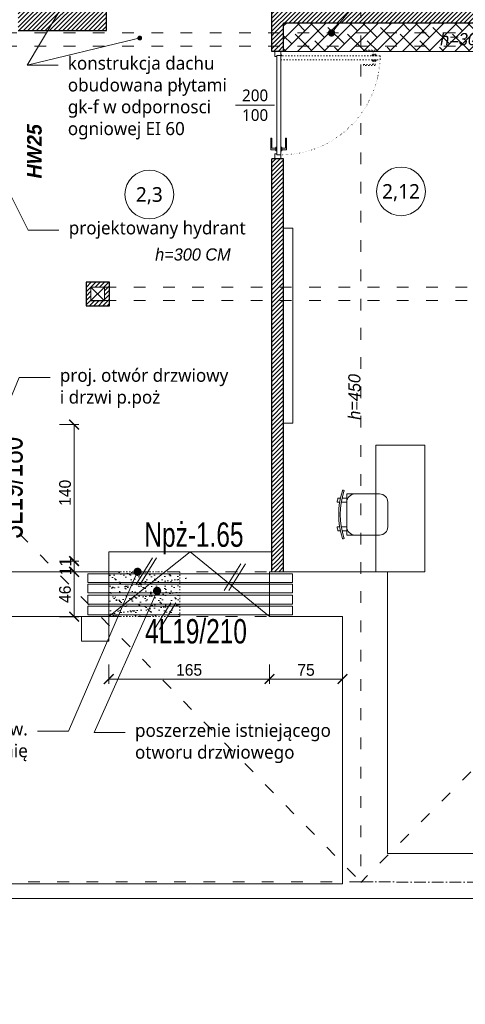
# Model space of a CAD drawing. Header units: millimetres. Extents: x -221 to 149158, y -114258 to 0.
# Tile 20 of 219: x 127716 to 128173, y -96985 to -95976. Entities that reach past the tile are written whole.
import ezdxf
from ezdxf import colors
from ezdxf.entities.mleader import LeaderData, LeaderLine
from ezdxf.enums import TextEntityAlignment as Align
from ezdxf.math import Vec2, Vec3

# ---------------------------------------------------------------- set-up
doc = ezdxf.new("R2010")
doc.units = ezdxf.units.MM
for name, pattern in [('ACAD_ISO03W100', [30, 12, -18]), ('ACAD_ISO07W100', [3, 0, -3]), ('ACAD_ISO10W100', [18, 12, -3, 0, -3])]:
    doc.linetypes.add(name, pattern=pattern)
doc.layers.get('0').update_dxf_attribs({"lineweight": 0})
for name, color, linetype, lineweight in [('0.3', 3, 'Continuous', 30), ('OPIS', 4, 'Continuous', 9), ('opis..KF', 250, 'Continuous', 15), ('schody', 250, 'Continuous', 5), ('stolarka_arch', 250, 'Continuous', 5), ('TEXT', 63, 'Continuous', 0), ('wymiar_arch', 250, 'Continuous', 15), ('zmiany..KF', 240, 'Continuous', 9), ('ściana pro..KF', 222, 'Continuous', 30), ('ściany ist..KF', 61, 'Continuous', 5)]:
    doc.layers.add(name, color=color, linetype=linetype, lineweight=lineweight)
for name, color, linetype, lineweight, true_color in [('A-opis.ART', 7, 'Continuous', 0, 0x000000), ('A-przekrycieram.ART', 7, 'Continuous', 0, 0xffffff), ('siatka konstr..KF', 7, 'ACAD_ISO10W100', 5, 0x999999), ('wypełnienie 2', 7, 'Continuous', 0, 0x363636)]:
    doc.layers.add(name, color=color, linetype=linetype, lineweight=lineweight, true_color=true_color)
doc.styles.add('ARCH', font='segoeuil.ttf')
doc.styles.add('kamil', font='GOTHIC.TTF')
doc.styles.add('tekst', font='MTCORSVA.TTF', dxfattribs={"width": 0.75})
doc.dimstyles.new('100..KF', dxfattribs={"dimtxt": 12, "dimasz": 10, "dimexe": 5, "dimexo": 5, "dimgap": 3, "dimtad": 1, "dimdec": 1, "dimrnd": 0.5, "dimtxsty": 'kamil', "dimblk": 'ARCHTICK', "dimcen": 0, "dimclrd": 256, "dimclre": 256, "dimclrt": 256, "dimadec": 0, "dimazin": 0, "dimtfac": 1, "dimtdec": 1, "dimtofl": 0, "dimtmove": 0, "dimatfit": 3, "dimfxl": 10, "dimfxlon": 1, "dimlwd": 0, "dimlwe": 0, "dimarcsym": 0})
pattern_1 = [(45, (-308.0725, -60182.9095), (-2.24506403, 2.24506403), [])]

# ---------------------------------------------------------------- blocks, each defined once
blk = doc.blocks.new('*U1677')
at = {"layer": 'A-przekrycieram.ART'}
h = blk.add_hatch(color=256, dxfattribs=at)
h.dxf.hatch_style = 1
h.paths.add_polyline_path([(0, 4200), (5940, 4200), (5940, 0), (0, 0)])
h.paths.add_polyline_path([(200, 4100), (5840, 4100), (5840, 100), (200, 100)], flags=16)
blk = doc.blocks.new('krzesło')
for p, q in [((5.7, 41.6), (5.7, 41.6)), ((2.6, 33.5), (0, 33.5)), ((9.1, 33.5), (4.3, 33.5)), ((9.1, 37.7), (42.8, 37.7)), ((9.1, -4.4), (9.1, 37.7)), ((1.8, 29.3), (-0.8, 29.3)), ((9.1, 29.3), (3.5, 29.3)), ((51.2, 29.3), (51.2, 4)), ((1.8, 4), (-0.8, 4)), ((9.1, 4), (3.5, 4)), ((2.6, -0.2), (0, -0.2)), ((9.1, -0.2), (4.3, -0.2)), ((5.7, -8.3), (5.7, -8.3)), ((42.8, -4.4), (9.1, -4.4))]:
    blk.add_line(p, q)
for centre, radius, start, end in [((79.1, 16.7), 78.3, 161.8381, 198.1619), ((79.1, 16.7), 76.7, 161.8381, 198.1619), ((5.5, 40.8), 0.841, 71.2164, 161.8381), ((5.5, 40.8), 0.841, 341.8381, 71.2164), ((79.1, 16.7), 80.9, 167.9968, 171.0267), ((17.5, 29.3), 8.41, 90, 180), ((42.8, 29.3), 8.41, 0, 90), ((79.1, 16.7), 80.9, 188.9733, 192.0032), ((17.5, 4), 8.41, 180, 270), ((42.8, 4), 8.41, 270, 0), ((5.5, -7.5), 0.841, 198.1619, 288.7836), ((5.5, -7.5), 0.841, 288.7836, 18.1619)]:
    blk.add_arc(centre, radius, start, end)
blk = doc.blocks.new('*U650')
at = {"layer": 'stolarka_arch', "linetype": 'ACAD_ISO03W100', "lineweight": 0, "ltscale": 0.1}
for points in [[(4.5, 102), (4.5, 0), (8.5, 0), (8.5, 102)], [(3.5, 97), (-1.5, 97), (-1.5, 85), (-0.5, 85), (-0.5, 95), (3.5, 95)], [(3.5, 98), (3.5, 94), (4.5, 94), (4.5, 98)], [(9.5, 98), (9.5, 94), (8.5, 94), (8.5, 98)], [(9.5, 97), (14.5, 97), (14.5, 85), (13.5, 85), (13.5, 95), (9.5, 95)]]:
    blk.add_lwpolyline(points, close=True, dxfattribs=at)
at = {"layer": 'stolarka_arch'}
for points in [[(5, -4), (5, -6), (0, -6), (0, 0), (4, 0), (4, -4), (5, -4)], [(106, 0), (4, 0), (4, -4), (106, -4)], [(101, 1), (101, 6), (89, 6), (89, 5), (99, 5), (99, 1)], [(102, 1), (98, 1), (98, 0), (102, 0)], [(105, -4), (105, -6), (110, -6), (110, 0), (106, 0), (106, -4), (105, -4)], [(101, -5), (101, -10), (89, -10), (89, -9), (99, -9), (99, -5)], [(102, -5), (98, -5), (98, -4), (102, -4)]]:
    blk.add_lwpolyline(points, close=True, dxfattribs=at)
blk.add_circle((4, 0.5), 0.5, dxfattribs=at)
at = {"layer": 'stolarka_arch', "linetype": 'ACAD_ISO07W100', "lineweight": 0, "ltscale": 0.5}
blk.add_arc((4, 0), 102, 0, 89.6506, dxfattribs=at)
blk = doc.blocks.new('opis drzwi')
at = {"layer": 'opis..KF'}
blk.add_line((-20, 0), (20, 0), dxfattribs=at)
at = {"layer": 'opis..KF', "style": 'ARCH', "flags": 12}
for tag, p in [('90', (0, 10)), ('200', (0, -10))]:
    blk.add_attdef(tag, text='', height=12, dxfattribs=at).set_placement(p, align=Align.MIDDLE_CENTER)
blk = doc.blocks.new('nr pom')
at = {"layer": 'opis..KF', "lineweight": 20}
blk.add_circle((0, 0), 25, dxfattribs=at)
at = {"layer": 'opis..KF', "style": 'ARCH'}
blk.add_attdef('00', text='', height=15, dxfattribs=at).set_placement((0, 0), align=Align.MIDDLE_CENTER)
blk = doc.blocks.new('_Dot')
at = {"color": 0, "linetype": 'ByBlock', "lineweight": -2}
blk.add_line((-0.5, 0), (-1, 0), dxfattribs=at)
at = {"color": 0, "linetype": 'ByBlock', "const_width": 0.5}
blk.add_lwpolyline([(-0.25, 0, 1), (0.25, 0, 1)], format="xyb", close=True, dxfattribs=at)
blk = doc.blocks.new('_ArchTick')
at = {"color": 0, "linetype": 'ByBlock', "const_width": 0.15}
blk.add_lwpolyline([(-0.5, -0.5), (0.5, 0.5)], dxfattribs=at)
blk = doc.blocks.new('*D1703')
at = {"layer": 'Defpoints', "color": 0, "linetype": 'ByBlock', "transparency": 16777216}
for p in [(127677.9, -96390.9), (127677.9, -96530.9), (127771.4, -96530.9)]:
    blk.add_point(p, dxfattribs=at)
at = {"layer": 'OPIS', "linetype": 'Continuous', "lineweight": 0, "transparency": 16777216}
for p, q in [((127756.4, -96390.9), (127776.4, -96390.9)), ((127771.4, -96390.9), (127771.4, -96530.9)), ((127756.4, -96530.9), (127776.4, -96530.9))]:
    blk.add_line(p, q, dxfattribs=at)
at = {"layer": 'OPIS', "linetype": 'ByBlock', "lineweight": 0, "transparency": 16777216, "xscale": 10, "yscale": 10, "zscale": 10}
for p, rotation in [((127771.4, -96390.9), 90), ((127771.4, -96530.9), 270)]:
    blk.add_blockref('_ArchTick', p, dxfattribs=dict(at, rotation=rotation))
at = {"layer": 'OPIS', "linetype": 'ByBlock', "transparency": 16777216, "insert": (127762.1, -96460.9), "char_height": 12, "attachment_point": 5, "rotation": 90, "style": 'kamil'}
blk.add_mtext('140', dxfattribs=at)
blk = doc.blocks.new('*D1705')
at = {"layer": 'Defpoints', "color": 0, "linetype": 'ByBlock', "transparency": 16777216}
for p in [(127677.9, -96530.9), (127771.4, -96530.9), (127677.9, -96541.9)]:
    blk.add_point(p, dxfattribs=at)
at = {"layer": 'OPIS', "linetype": 'Continuous', "lineweight": 0, "transparency": 16777216}
for p, q in [((127756.4, -96530.9), (127776.4, -96530.9)), ((127771.4, -96541.9), (127771.4, -96530.9)), ((127756.4, -96541.9), (127776.4, -96541.9))]:
    blk.add_line(p, q, dxfattribs=at)
at = {"layer": 'OPIS', "linetype": 'ByBlock', "lineweight": 0, "transparency": 16777216, "xscale": 10, "yscale": 10, "zscale": 10}
for p, rotation in [((127771.4, -96530.9), 90), ((127771.4, -96541.9), 270)]:
    blk.add_blockref('_ArchTick', p, dxfattribs=dict(at, rotation=rotation))
at = {"layer": 'OPIS', "linetype": 'ByBlock', "transparency": 16777216, "insert": (127762.4, -96536.4), "char_height": 12, "attachment_point": 5, "rotation": 90, "style": 'kamil'}
blk.add_mtext('11', dxfattribs=at)
blk = doc.blocks.new('*D1706')
at = {"layer": 'Defpoints', "color": 0, "linetype": 'ByBlock', "transparency": 16777216}
for p in [(127806.9, -96587.9), (127971.9, -96587.9), (127971.9, -96651.8)]:
    blk.add_point(p, dxfattribs=at)
at = {"layer": 'OPIS', "linetype": 'Continuous', "lineweight": 0, "transparency": 16777216}
for p, q in [((127806.9, -96636.8), (127806.9, -96656.8)), ((127971.9, -96636.8), (127971.9, -96656.8)), ((127806.9, -96651.8), (127971.9, -96651.8))]:
    blk.add_line(p, q, dxfattribs=at)
at = {"layer": 'OPIS', "linetype": 'ByBlock', "lineweight": 0, "transparency": 16777216, "xscale": 10, "yscale": 10, "zscale": 10, "rotation": 180}
blk.add_blockref('_ArchTick', (127806.9, -96651.8), dxfattribs=at)
at = {"layer": 'OPIS', "linetype": 'ByBlock', "lineweight": 0, "transparency": 16777216, "xscale": 10, "yscale": 10, "zscale": 10}
blk.add_blockref('_ArchTick', (127971.9, -96651.8), dxfattribs=at)
at = {"layer": 'OPIS', "linetype": 'ByBlock', "transparency": 16777216, "insert": (127889.4, -96642.5), "char_height": 12, "attachment_point": 5, "style": 'kamil'}
blk.add_mtext('165', dxfattribs=at)
blk = doc.blocks.new('*D1707')
at = {"layer": 'Defpoints', "color": 0, "linetype": 'ByBlock', "transparency": 16777216}
for p in [(127971.9, -96587.9), (128046.9, -96587.9), (128046.9, -96651.8)]:
    blk.add_point(p, dxfattribs=at)
at = {"layer": 'OPIS', "linetype": 'Continuous', "lineweight": 0, "transparency": 16777216}
for p, q in [((127971.9, -96636.8), (127971.9, -96656.8)), ((128046.9, -96636.8), (128046.9, -96656.8)), ((127971.9, -96651.8), (128046.9, -96651.8))]:
    blk.add_line(p, q, dxfattribs=at)
at = {"layer": 'OPIS', "linetype": 'ByBlock', "lineweight": 0, "transparency": 16777216, "xscale": 10, "yscale": 10, "zscale": 10, "rotation": 180}
blk.add_blockref('_ArchTick', (127971.9, -96651.8), dxfattribs=at)
at = {"layer": 'OPIS', "linetype": 'ByBlock', "lineweight": 0, "transparency": 16777216, "xscale": 10, "yscale": 10, "zscale": 10}
blk.add_blockref('_ArchTick', (128046.9, -96651.8), dxfattribs=at)
at = {"layer": 'OPIS', "linetype": 'ByBlock', "transparency": 16777216, "insert": (128009.4, -96642.6), "char_height": 12, "attachment_point": 5, "style": 'kamil'}
blk.add_mtext('75', dxfattribs=at)
blk = doc.blocks.new('*D1708')
at = {"layer": 'Defpoints', "color": 0, "linetype": 'ByBlock', "transparency": 16777216}
for p in [(127718.5, -96541.9), (127718.5, -96587.9), (127771.4, -96587.9)]:
    blk.add_point(p, dxfattribs=at)
at = {"layer": 'OPIS', "linetype": 'Continuous', "lineweight": 0, "transparency": 16777216}
for p, q in [((127756.4, -96541.9), (127776.4, -96541.9)), ((127771.4, -96541.9), (127771.4, -96587.9)), ((127756.4, -96587.9), (127776.4, -96587.9))]:
    blk.add_line(p, q, dxfattribs=at)
at = {"layer": 'OPIS', "linetype": 'ByBlock', "lineweight": 0, "transparency": 16777216, "xscale": 10, "yscale": 10, "zscale": 10}
for p, rotation in [((127771.4, -96541.9), 90), ((127771.4, -96587.9), 270)]:
    blk.add_blockref('_ArchTick', p, dxfattribs=dict(at, rotation=rotation))
at = {"layer": 'OPIS', "linetype": 'ByBlock', "transparency": 16777216, "insert": (127762.1, -96564.9), "char_height": 12, "attachment_point": 5, "rotation": 90, "style": 'kamil'}
blk.add_mtext('46', dxfattribs=at)

msp = doc.modelspace()

# ---------------------------------------------------------------- hatches: boundary and pattern name
at = {"layer": 'wypełnienie 2', "linetype": 'ByBlock'}
h = msp.add_hatch(dxfattribs=at)
h.set_pattern_fill('ANSI31', color=256)
h.set_pattern_definition(pattern_1)
h.paths.add_polyline_path([(127986.4, -95446.07), (127974.4, -95446.07), (127974.4, -95479.86), (127986.4, -95479.86)])
h.paths.add_polyline_path([(127986.4, -95480.96), (127986.4, -95479.86), (127974.4, -95479.86), (127974.4, -95493.86), (127986.4, -95493.86)])
h.paths.add_polyline_path([(127986.4, -95493.86), (127974.4, -95493.86), (127974.4, -95755.46), (127986.4, -95755.46)])
h.paths.add_polyline_path([(127986.4, -95755.46), (127974.4, -95755.46), (127974.4, -95769.46), (127986.4, -95769.46)])
h.paths.add_polyline_path([(127986.4, -95769.46), (127974.4, -95769.46), (127974.4, -95989.36), (127986.4, -95989.36), (127986.4, -95979.36), (128057.81, -95979.36), (128065.65, -95970.99), (128065.65, -95967.36), (127986.4, -95967.36)])
h.paths.add_polyline_path([(127834.2, -95603.29), (127977.3, -95603.29), (127977.3, -95542.63), (127834.2, -95542.63)], flags=9)
h = msp.add_hatch(dxfattribs=at)
h.set_pattern_fill('ANSI31', color=256)
h.set_pattern_definition(pattern_1)
h.paths.add_polyline_path([(127501.4, -95742.86), (127210.9, -95742.86), (127210.9, -95754.86), (127500.4, -95754.86), (127500.4, -95946.86), (127501.4, -95946.86)])
h.paths.add_polyline_path([(127512.4, -95742.86), (127501.4, -95742.86), (127501.4, -95946.86), (127512.4, -95946.86), (127512.4, -95926.86), (127512.4, -95785.86), (127549.4, -95785.86), (127549.4, -95773.86), (127512.4, -95773.86)])
h.paths.add_polyline_path([(127662.53, -95903.95), (127650.53, -95903.95), (127650.53, -95926.86), (127650.53, -95931.86), (127662.53, -95931.86), (127662.53, -95925.86)])
h.paths.add_polyline_path([(127662.53, -95931.86), (127650.53, -95931.86), (127650.53, -95945.86), (127662.53, -95945.86)])
h.paths.add_polyline_path([(127662.53, -95785.86), (127673.65, -95785.86), (127673.65, -95773.86), (127639.4, -95773.86), (127639.4, -95785.86), (127650.53, -95785.86), (127650.53, -95887.95), (127662.53, -95887.95)])
h.paths.add_polyline_path([(127804.65, -95769.46), (127786.65, -95769.46), (127786.65, -95773.86), (127763.65, -95773.86), (127763.65, -95785.86), (127786.65, -95785.86), (127786.65, -95925.86), (127788.65, -95925.86), (127788.65, -95931.86), (127802.65, -95931.86), (127802.65, -95946.09), (127802.42, -95945.86), (127768.74, -95945.86), (127744.37, -95986.86), (127804.65, -95986.86)])
h.paths.add_polyline_path([(127804.65, -95755.46), (127786.65, -95755.46), (127786.65, -95769.46), (127804.65, -95769.46)])
h.paths.add_polyline_path([(127804.65, -95725.62), (127786.65, -95725.62), (127786.65, -95755.46), (127804.65, -95755.46)])
h.paths.add_polyline_path([(127768.74, -95945.86), (127704.02, -95945.86), (127704.02, -95946.86), (127713.9, -95946.86), (127713.9, -95986.86), (127744.37, -95986.86)])
h.paths.add_polyline_path([(127788.65, -95931.86), (127778.32, -95931.86, -0.5816234), (127776.43, -95932.93, -0.2645235), (127775.82, -95931.86), (127746.39, -95931.86), (127746.39, -95938.06), (127730.97, -95938.06, -0.3347743), (127725.59, -95942.12, -0.3347743), (127720.2, -95938.06), (127704.79, -95938.06), (127704.79, -95931.86), (127704.02, -95931.86), (127704.02, -95945.86), (127788.65, -95945.86)])
h.paths.add_polyline_path([(127788.65, -95925.86), (127750.59, -95925.86), (127750.59, -95930.91), (127746.39, -95930.91), (127746.39, -95931.86), (127775.82, -95931.86, -0.5816234), (127777.71, -95930.78, -0.2645235), (127778.32, -95931.86), (127788.65, -95931.86)], flags=17)
h.paths.add_polyline_path([(127690.01, -95931.86), (127662.53, -95931.86), (127662.53, -95945.86), (127690.02, -95945.86)])
h.paths.add_polyline_path([(127690.01, -95925.86), (127662.53, -95925.86), (127662.53, -95931.86), (127690.01, -95931.86)])
h.paths.add_polyline_path([(127650.53, -95926.86), (127614.65, -95926.86), (127614.65, -95931.86), (127650.53, -95931.86)])
h.paths.add_polyline_path([(127650.53, -95931.86), (127614.65, -95931.86), (127614.65, -95945.86), (127650.53, -95945.86)])
h.paths.add_polyline_path([(127600.65, -95926.86), (127586.24, -95926.86), (127586.24, -95931.91), (127582.04, -95931.91), (127582.04, -95939.06), (127566.63, -95939.06, -0.3347743), (127561.24, -95943.12, -0.3347743), (127555.86, -95939.06), (127540.44, -95939.06), (127540.44, -95931.91), (127536.24, -95931.91), (127536.24, -95926.86), (127512.4, -95926.86), (127512.4, -95946.86), (127600.65, -95946.86)])
h.paths.add_polyline_path([(127608.26, -95926.86), (127600.65, -95926.86), (127600.65, -95931.86), (127608.26, -95931.86)])
h.paths.add_polyline_path([(127614.65, -95926.86), (127608.26, -95926.86), (127608.26, -95931.86), (127614.65, -95931.86)])
h = msp.add_hatch(dxfattribs=at)
h.set_pattern_fill('ANSI31', color=256)
h.set_pattern_definition(pattern_1)
h.paths.add_polyline_path([(128357.4, -95750.46), (128342.65, -95750.46), (128342.65, -95769.46), (128328.65, -95769.46), (128301.9, -95769.46), (128301.9, -95774.46), (128301.9, -95967.36), (128069.06, -95967.36), (128065.65, -95970.99), (128065.65, -95979.36), (128301.9, -95979.36), (128301.9, -95989.36), (128342.65, -95989.36), (128342.65, -96003.36), (128342.65, -96008.36), (128357.4, -96008.36), (128357.4, -95979.36), (128316.9, -95979.36), (128316.9, -95773.36), (128357.4, -95773.36)])
h.paths.add_polyline_path([(128328.65, -95755.46), (128301.9, -95755.46), (128301.9, -95769.46), (128328.65, -95769.46)], flags=17)
h.paths.add_polyline_path([(128328.65, -95750.46), (128301.9, -95750.46), (128301.9, -95755.46), (128328.65, -95755.46)], flags=17)
h.paths.add_polyline_path([(128328.65, -95989.36), (128301.9, -95989.36), (128301.9, -96002.86), (128328.65, -96002.86)], flags=17)
h.paths.add_polyline_path([(128328.65, -96002.86), (128301.9, -96002.86), (128301.9, -96008.36), (128328.65, -96008.36)], flags=17)
h.paths.add_polyline_path([(128342.65, -96003.36), (128328.65, -96003.36), (128328.65, -96008.36), (128342.65, -96008.36)], flags=17)
h.paths.add_polyline_path([(128065.65, -95970.99), (128057.81, -95979.36), (128065.65, -95979.36)])
h.paths.add_polyline_path([(128516.65, -95967.36), (128371.4, -95967.36), (128371.4, -95979.36), (128516.65, -95979.36)])
h.paths.add_polyline_path([(128530.65, -95967.36), (128516.65, -95967.36), (128516.65, -95979.36), (128530.65, -95979.36)])
at = {"layer": 'wypełnienie 2', "linetype": 'ByBlock', "lineweight": 0, "true_color": 0x5c5c5c}
h = msp.add_hatch(dxfattribs=at)
h.set_pattern_fill('ANSI38', color=251, scale=3)
h.set_pattern_definition([(45, (-24988.327, -60182.9095), (-6.7351921, 6.7351921), []), (135, (-24988.327, -60182.9095), (-20.2055763, 6.7351921), [23.8125, -14.2875])])
h.paths.add_polyline_path([(128065.65, -95989.36), (127986.4, -95989.36), (127986.4, -96002.86), (128065.65, -96002.86)])
h.paths.add_polyline_path([(128065.65, -95979.36), (127986.4, -95979.36), (127986.4, -95989.36), (128065.65, -95989.36)])
h.paths.add_polyline_path([(128065.65, -96002.86), (127986.4, -96002.86), (127986.4, -96008.36), (128065.65, -96008.36)])
h.paths.add_polyline_path([(128081.16, -96002.86), (128065.65, -96002.86), (128065.65, -96008.36), (128081.16, -96008.36)])
h.paths.add_polyline_path([(128081.16, -95989.36), (128065.65, -95989.36), (128065.65, -96002.86), (128081.16, -96002.86)])
h.paths.add_polyline_path([(128081.16, -95979.36), (128065.65, -95979.36), (128065.65, -95989.36), (128081.16, -95989.36)])
h.paths.add_polyline_path([(128131.16, -95979.36), (128081.16, -95979.36), (128081.16, -95989.36), (128131.16, -95989.36)])
h.paths.add_polyline_path([(128131.16, -95989.36), (128081.16, -95989.36), (128081.16, -96002.86), (128131.16, -96002.86)])
h.paths.add_polyline_path([(128131.16, -96002.86), (128081.16, -96002.86), (128081.16, -96008.36), (128131.16, -96008.36)])
h.paths.add_polyline_path([(128301.9, -96002.86), (128131.16, -96002.86), (128131.16, -96008.36), (128301.9, -96008.36)])
h.paths.add_polyline_path([(128301.9, -95989.36), (128131.16, -95989.36), (128131.16, -96002.86), (128301.9, -96002.86)])
h.paths.add_polyline_path([(128301.9, -95979.36), (128131.16, -95979.36), (128131.16, -95989.36), (128301.9, -95989.36)])
at = {"layer": 'wypełnienie 2', "linetype": 'ByBlock'}
h = msp.add_hatch(dxfattribs=at)
h.set_pattern_fill('ANSI31', color=256)
h.set_pattern_definition(pattern_1)
h.paths.add_polyline_path([(127986.4, -95989.36), (127974.4, -95989.36), (127974.4, -96002.86), (127986.4, -96002.86)])
h.paths.add_polyline_path([(127986.4, -96249.86), (127974.4, -96249.86), (127974.4, -96263.86), (127986.4, -96263.86)])
h.paths.add_polyline_path([(127986.4, -96531.86), (127974.4, -96531.86), (127974.4, -96541.86), (127986.4, -96541.86)])
h.paths.add_polyline_path([(127974.4, -96531.97), (127986.4, -96531.97), (127986.4, -96263.86), (127974.4, -96263.86)])
h.paths.add_polyline_path([(127986.4, -96118.36), (127974.4, -96118.36), (127974.4, -96249.86), (127986.4, -96249.86)])
h.paths.add_polyline_path([(127974.4, -96008.36), (127986.4, -96008.36), (127986.4, -96002.86), (127974.4, -96002.86)])
h = msp.add_hatch(dxfattribs=at)
h.set_pattern_fill('ANSI31', color=256)
h.set_pattern_definition(pattern_1)
h.paths.add_polyline_path([(127807.65, -96244.86), (127783.65, -96244.86), (127783.65, -96269.09), (127807.65, -96269.09), (127807.65, -96263.86), (127802.65, -96263.86), (127802.65, -96264.09), (127788.65, -96264.09), (127788.65, -96249.86), (127802.65, -96249.86), (127807.65, -96249.86)])
h.paths.add_polyline_path([(127807.65, -96249.86), (127802.65, -96249.86), (127802.65, -96263.86), (127807.65, -96263.86)], flags=17)
at = {"layer": 'zmiany..KF', "linetype": 'ACAD_ISO03W100', "lineweight": 0, "ltscale": 0.1}
h = msp.add_hatch(dxfattribs=at)
h.set_pattern_fill('AR-SAND', color=256, scale=0.2)
h.set_pattern_definition([(37.5, (-308.0725, -60182.9095), (-0.32000626, 9.78826475), [0, -7.7216, 0, -8.636, 0, -8.255]), (7.5, (-308.072, -60182.91), (8.9904657, 14.336502), [0, -4.1656, 0, -6.9596, 0, -2.667]), (327.5, (-314.321, -60182.9095), (15.8198474, 0.0287437), [0, -2.54, 0, -9.144, 0, -11.938]), (317.5, (-314.321, -60182.91), (15.271129, 4.4585865), [0, -1.27, 0, -5.9944, 0, -6.858])])
h.paths.add_polyline_path([(127879.9, -96541.86), (127806.9, -96541.86), (127806.9, -96587.85), (127879.9, -96587.85)])

# ---------------------------------------------------------------- linework, layer by layer
at = {"linetype": 'ACAD_ISO03W100'}
for p, q in [((128065.65, -94251.86), (128065.65, -96860.36)), ((127084.9, -95860.86), (128065.65, -96859.86)), ((129046.4, -95875.65), (128065.65, -96860.36)), ((128342.65, -95989.36), (127687.9, -95989.36)), ((128342.65, -96002.86), (127687.9, -96002.86)), ((127802.65, -96249.86), (128328.65, -96249.86)), ((127802.65, -96263.86), (128328.65, -96263.86)), ((127806.9, -96541.86), (127971.9, -96541.86)), ((127806.9, -96587.85), (127971.9, -96587.86)), ((128066.15, -96859.86), (126020.69, -96859.86))]:
    msp.add_line(p, q, dxfattribs=at)
for p, q in [((127971.9, -96541.86), (127971.9, -96572.86)), ((127806.9, -96587.85), (127806.9, -96612.85))]:
    msp.add_line(p, q)
msp.add_lwpolyline([(127986.4, -96189.64), (127996.02, -96189.64), (127996.02, -96389.64), (127986.4, -96389.64)], close=True)
msp.add_lwpolyline([(128131.16, -96411.86), (128081.16, -96411.86), (128081.16, -96541.86), (128131.16, -96541.86), (128131.16, -96411.86)])
at = {"layer": 'OPIS', "linetype": 'ByBlock'}
for points in [[(127785.4, -96543.87), (127995.4, -96543.87), (127995.4, -96552.87), (127785.4, -96552.87)], [(127785.4, -96554.5), (127995.4, -96554.5), (127995.4, -96563.5), (127785.4, -96563.5)], [(127785.4, -96565.97), (127995.4, -96565.97), (127995.4, -96574.97), (127785.4, -96574.97)], [(127785.4, -96577.16), (127995.4, -96577.16), (127995.4, -96586.16), (127785.4, -96586.16)]]:
    msp.add_lwpolyline(points, close=True, dxfattribs=at)
at = {"layer": 'schody'}
for p, q in [((127806.9, -96587.85), (127806.9, -96521.35)), ((127806.9, -96521.35), (127974.4, -96521.35)), ((127806.9, -96587.85), (127890.65, -96521.35)), ((127890.65, -96521.35), (127971.9, -96587.86))]:
    msp.add_line(p, q, dxfattribs=at)
at = {"layer": 'siatka konstr..KF', "color": 18, "lineweight": 9, "true_color": 0x000000}
msp.add_line((128066.15, -96859.86), (128277.65, -96860.36), dxfattribs=at)
at = {"layer": 'wymiar_arch', "linetype": 'ByBlock'}
msp.add_line((128301.9, -96008.36), (127986.4, -96008.36), dxfattribs=at)
at = {"layer": 'zmiany..KF', "linetype": 'ByBlock'}
for p, q in [((127851.98, -96527.69), (127834.89, -96555.12)), ((127856.04, -96527.69), (127838.95, -96555.12)), ((127942.62, -96533.69), (127925.53, -96561.12)), ((127947.28, -96533.69), (127930.19, -96561.12)), ((127870.56, -96573.69), (127853.47, -96601.12)), ((127875.93, -96573.69), (127858.85, -96601.12))]:
    msp.add_line(p, q, dxfattribs=at)
at = {"layer": 'zmiany..KF', "linetype": 'ACAD_ISO03W100', "lineweight": 0, "ltscale": 0.1}
for p, q in [((127806.9, -96541.86), (127879.9, -96541.86)), ((127879.9, -96587.86), (127879.9, -96541.86)), ((127806.9, -96587.85), (127879.9, -96587.85))]:
    msp.add_line(p, q, dxfattribs=at)
msp.add_circle((127885.9, -96548.36), 0.5, dxfattribs=at)
at = {"layer": 'ściana pro..KF', "linetype": 'ByBlock'}
for p, q in [((127974.4, -96008.36), (127974.4, -95446.07)), ((127804.65, -95986.86), (127804.65, -95725.62)), ((127986.4, -96008.36), (127986.4, -95979.36)), ((128301.9, -95979.36), (127986.4, -95979.36)), ((127713.9, -95986.86), (127804.65, -95986.86)), ((127986.4, -96008.36), (127974.4, -96008.36)), ((127974.4, -96132.74), (127974.4, -96118.36)), ((127986.4, -96118.36), (127974.4, -96118.36)), ((127986.4, -96132.74), (127986.4, -96118.36)), ((127974.4, -96531.86), (127974.4, -96132.74)), ((127986.4, -96531.86), (127986.4, -96132.74)), ((127974.4, -96541.86), (127974.4, -96531.86)), ((127986.4, -96541.86), (127986.4, -96531.86))]:
    msp.add_line(p, q, dxfattribs=at)
msp.add_lwpolyline([(127783.65, -96269.09), (127807.65, -96269.09), (127807.65, -96244.86), (127783.65, -96244.86)], close=True, dxfattribs=at)
at = {"layer": 'ściany ist..KF', "linetype": 'ByBlock'}
for p, q in [((127788.65, -96263.86), (127802.65, -96249.86)), ((127802.65, -96264.09), (127788.65, -96249.86)), ((127806.9, -96587.85), (127806.9, -96541.86)), ((127971.9, -96541.86), (128092.9, -96541.86)), ((127971.9, -96541.86), (127971.9, -96587.86)), ((128092.9, -96541.86), (128092.9, -96797.31)), ((127778.9, -96612.85), (127778.9, -96587.86)), ((127806.9, -96587.85), (127806.9, -96612.85)), ((127806.9, -96612.85), (127778.9, -96612.85)), ((127806.9, -96612.85), (127778.9, -96612.85)), ((128092.9, -96797.31), (128092.9, -96830.86)), ((128092.9, -96830.86), (128257.9, -96830.86))]:
    msp.add_line(p, q, dxfattribs=at)
for points in [[(127788.65, -96249.86), (127802.65, -96249.86), (127802.65, -96263.86), (127788.65, -96263.86), (127788.65, -96249.86)], [(127806.9, -96587.85), (127654.94, -96587.86), (127187.94, -96587.86), (127187.94, -96572.86), (127294.94, -96572.86), (127294.94, -96540.86), (127654.94, -96540.86), (127654.94, -96530.86)], [(127687.9, -96530.86), (127687.9, -96541.86), (127806.9, -96541.86)], [(128092.9, -96797.31), (128092.9, -96541.86), (127971.9, -96541.86), (127971.9, -96587.86), (128046.9, -96587.86), (128046.9, -96797.31)], [(128046.9, -96797.31), (128046.9, -96861.86), (127706.36, -96861.86), (127706.36, -96876.86), (128270.85, -96876.86), (128565.04, -97085.41), (128565.04, -97726.86), (128125.08, -97726.86), (128125.08, -97772.86)], [(128125.08, -97772.86), (128960.4, -97772.86), (129182.9, -97550.95), (129182.9, -97094.86), (129092.9, -97094.86), (129092.9, -96985.86), (129046.9, -96985.86), (129046.9, -97140.86), (129139.7, -97140.86), (129139.45, -97534.34), (128952.08, -97726.86), (128595.08, -97726.86), (128595.08, -97069.88), (128530.65, -97024.21), (128530.65, -97028.1), (128516.65, -97028.1), (128516.65, -97014.28), (128342.65, -96890.93), (128342.65, -96894.83), (128328.65, -96894.83), (128328.65, -96881.01), (128257.9, -96830.86), (128092.9, -96830.86), (128092.9, -96797.31)], [(128046.9, -96876.86), (128270.85, -96876.86)]]:
    msp.add_lwpolyline(points, dxfattribs=at)
msp.add_lwpolyline([(127802.65, -96264.09), (127788.65, -96264.09), (127788.65, -96249.86), (127802.65, -96249.86)], close=True, dxfattribs=at)

# ---------------------------------------------------------------- block references
msp.add_blockref('*U1677', (124925.8, -98182.7))
at = {"xscale": -1, "rotation": 180}
msp.add_blockref('krzesło', (128042.12, -96466.47), dxfattribs=at)
at = {"layer": 'opis..KF', "color": 30}
for p, values in [((127848.59, -96154.98), {'00': '2,3'}), ((128106.87, -96151.87), {'00': '2,12'})]:
    msp.add_blockref('nr pom', p, dxfattribs=at).add_auto_attribs(values)
at = {"layer": 'stolarka_arch', "rotation": 270}
msp.add_blockref('*U650', (127983.4, -96008.36), dxfattribs=at)
at = {"layer": 'TEXT'}
ref = msp.add_blockref('opis drzwi', (127957.15, -96063.36), dxfattribs=dict(at, xscale=-1, rotation=180))
ref.add_attrib('90', '100', dxfattribs={"layer": 'opis..KF', "height": 12, "style": 'ARCH'}).set_placement((127957.15, -96073.57), align=Align.MIDDLE_CENTER)
ref.add_attrib('200', '200', dxfattribs={"layer": 'opis..KF', "height": 12, "style": 'ARCH'}).set_placement((127957.15, -96053.35), align=Align.MIDDLE_CENTER)

# ---------------------------------------------------------------- texts
at = {"layer": '0.3', "insert": (127693.55, -96455.59), "char_height": 25, "attachment_point": 2, "rotation": 90, "style": 'tekst'}
msp.add_mtext_dynamic_manual_height_columns('3L19/180', width=91.8809, gutter_width=12.5, heights=[0], dxfattribs=at)
at = {"layer": '0.3', "char_height": 25, "attachment_point": 2, "style": 'tekst'}
for s, insert in [('Npż-1.65', (127894.38, -96491.27)), ('4L19/210', (127896.46, -96590.37))]:
    msp.add_mtext_dynamic_manual_height_columns(s, width=91.8809, gutter_width=12.5, heights=[0], dxfattribs=dict(at, insert=insert))
at = {"layer": 'A-opis.ART', "color": 150, "insert": (127730.71, -96110.77), "char_height": 15, "width": 81.4689, "attachment_point": 5, "rotation": 90, "style": 'ARCH'}
msp.add_mtext('{\\fCentury Gothic|b1|i1|c238|p34;\\C150;\\c15430912;HW25}', dxfattribs=at)
at = {"layer": 'opis..KF', "char_height": 12.48, "attachment_point": 5, "style": 'ARCH'}
for insert in [(128185.83, -95995.77), (127893.32, -96216.59)]:
    msp.add_mtext_dynamic_manual_height_columns('{\\fCentury Gothic|b0|i1|c238|p34;h=300 CM}', width=156.7001, gutter_width=70, heights=[0], dxfattribs=dict(at, insert=insert))
at = {"layer": 'opis..KF', "insert": (128059.07, -96362.53), "char_height": 12.48, "attachment_point": 5, "rotation": 90, "style": 'ARCH'}
msp.add_mtext_dynamic_manual_height_columns('{\\fCentury Gothic|b0|i1|c238|p34;h=450}', width=156.7001, gutter_width=70, heights=[0], dxfattribs=at)

# ---------------------------------------------------------------- dimensions: what is measured, and where the dimension line sits
at = {"layer": 'OPIS', "linetype": 'ByBlock'}
for base, p1, p2, picture, middle in [((127771.37, -96530.86), (127677.9, -96390.86), (127677.9, -96530.86), '*D1703', (127762.07, -96460.86)), ((127771.37, -96587.85), (127718.48, -96541.86), (127718.48, -96587.85), '*D1708', (127762.07, -96564.86))]:
    dim = msp.add_linear_dim(base=base, p1=p1, p2=p2, angle=90, dimstyle='100..KF', override={"dimfxl": 15}, dxfattribs=at)
    dim.commit()
    dim.dimension.update_dxf_attribs({"geometry": picture, "text_midpoint": middle})
dim = msp.add_linear_dim(base=(127771.37, -96530.86), p1=(127677.9, -96541.86), p2=(127677.9, -96530.86), angle=90, dimstyle='100..KF', override={"dimfxl": 15}, dxfattribs=at)
dim.commit()
dim.dimension.update_dxf_attribs({"geometry": '*D1705', "text_midpoint": (127771.37, -96536.36), "dimtype": 160})
for base, p1, p2, override, picture, middle in [((127971.9, -96651.77), (127806.9, -96587.85), (127971.9, -96587.85), {"dimfxl": 15}, '*D1706', (127889.4, -96642.47)), ((128046.9, -96651.77), (127971.9, -96587.85), (128046.9, -96587.86), {"dimtmove": 1, "dimfxl": 15}, '*D1707', (128009.4, -96642.62))]:
    dim = msp.add_linear_dim(base=base, p1=p1, p2=p2, dimstyle='100..KF', override=override, dxfattribs=at)
    dim.commit()
    dim.dimension.update_dxf_attribs({"geometry": picture, "text_midpoint": middle})

# ---------------------------------------------------------------- leaders
at = {"layer": 'opis..KF', "lineweight": 9}
ml = msp.add_multileader_mtext('Standard', dxfattribs=at)
ml.set_content('obudowa belki drewnianej płytami gk-fw odpornosci ogniowej EI 60. ', color=256, style='ARCH')
ml.set_leader_properties(color=256, linetype='ByLayer', lineweight=-1)
ml.set_arrow_properties(name='DOT')
ml.build(insert=Vec2(0, 0))
ml.multileader.update_dxf_attribs({"dogleg_length": 28.39, "arrow_head_size": 7.5})
ctx = ml.context
ctx.base_point, ctx.char_height, ctx.arrow_head_size, ctx.landing_gap_size, ctx.plane_origin = Vec3(128150.71, -95884.02), 12, 7.5, 9, Vec3(127467.53, -95947.6)
notes = []
notes.append((ctx, [(1, (1, 1, 0), (128122.32, -95884.02), (1, 0), 28.39, [(0, [(128035.57, -95989.36)], 0, [])])]))
ctx.mtext.insert, ctx.mtext.width, ctx.mtext.flow_direction = Vec3(128159.71, -95876.01), 151.5727, 5
ml = msp.add_multileader_mtext('Standard', dxfattribs=at)
ml.set_content('konstrukcja dachu\\Pobudowana płytami\\Pgk-f w odpornosci \\Pogniowej EI 60', color=256, style='ARCH')
ml.set_leader_properties(color=256, linetype='ByLayer', lineweight=-1)
ml.set_arrow_properties(name='DOT')
ml.build(insert=Vec2(0, 0))
ml.multileader.update_dxf_attribs({"dogleg_length": 31.74, "arrow_head_size": 8.39})
ctx = ml.context
ctx.base_point, ctx.char_height, ctx.arrow_head_size, ctx.landing_gap_size, ctx.plane_origin = Vec3(127754.89, -96022.55), 13.4164, 8.39, 10.06, Vec3(127068.36, -96086.13)
notes.append((ctx, [(1, (1, 1, 0), (127723.15, -96022.55), (1, 0), 31.74, [(0, [(127777.07, -95931.86)], 0, [])])]))
ctx.mtext.insert, ctx.mtext.flow_direction = Vec3(127764.95, -96013.59), 5
ml = msp.add_multileader_mtext('Standard', dxfattribs=at)
ml.set_content(' ', color=256, style='ARCH')
ml.set_leader_properties(color=256, linetype='ByLayer', lineweight=-1)
ml.set_arrow_properties(name='DOT')
ml.build(insert=Vec2(0, 0))
ml.multileader.update_dxf_attribs({"arrow_head_size": 5})
ctx = ml.context
ctx.base_point, ctx.char_height, ctx.arrow_head_size, ctx.landing_gap_size, ctx.plane_origin = Vec3(127708.02, -96022.55), 8, 5, 6, Vec3(127068.36, -96086.13)
ctx.text_align_type = 2
notes.append((ctx, [(0, (1, 1, 0), (127723.15, -96022.55), (-1, 0), 7.274181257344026e-12, [(0, [(127838.73, -95994.59)], 0, [])])]))
ctx.mtext.insert, ctx.mtext.width, ctx.mtext.alignment, ctx.mtext.flow_direction = Vec3(127717.15, -96018.55), 152.5547, 3, 5
ml = msp.add_multileader_mtext('Standard', dxfattribs=at)
ml.set_content('projektowany hydrant', color=256, style='ARCH')
ml.set_leader_properties(color=256, linetype='ByLayer', lineweight=-1)
ml.set_arrow_properties(name='DOT')
ml.build(insert=Vec2(0, 0))
ml.multileader.update_dxf_attribs({"dogleg_length": 31.74, "arrow_head_size": 8.39})
ctx = ml.context
ctx.base_point, ctx.char_height, ctx.arrow_head_size, ctx.landing_gap_size, ctx.plane_origin = Vec3(127755.84, -96191.43), 13.4164, 8.39, 10.06, Vec3(129076.71, -96282.52)
notes.append((ctx, [(0, (1, 1, 0), (127724.1, -96191.43), (1, 0), 31.74, [(0, [(127700.26, -96143.83)], 0, [])])]))
ctx.mtext.insert, ctx.mtext.flow_direction = Vec3(127765.9, -96182.48), 5
ml = msp.add_multileader_mtext('Standard', dxfattribs=at)
ml.set_content('proj. otwór drzwiowy i drzwi p.poż', color=256, style='ARCH')
ml.set_leader_properties(color=256, linetype='ByLayer', lineweight=-1)
ml.set_arrow_properties(name='DOT')
ml.build(insert=Vec2(0, 0))
ml.multileader.update_dxf_attribs({"dogleg_length": 31.74, "arrow_head_size": 8.39})
ctx = ml.context
ctx.base_point, ctx.char_height, ctx.arrow_head_size, ctx.landing_gap_size, ctx.plane_origin = Vec3(127746.71, -96342.55), 13.4164, 8.39, 10.06, Vec3(127060.18, -96406.13)
notes.append((ctx, [(1, (1, 1, 0), (127714.97, -96342.55), (1, 0), 31.74, [(0, [(127668.42, -96455.23)], 0, [])])]))
ctx.mtext.insert, ctx.mtext.width, ctx.mtext.flow_direction = Vec3(127756.77, -96333.64), 173.8922, 5
ml = msp.add_multileader_mtext('Standard', dxfattribs=at)
ml.set_content('proj. niwelacja różnicy poziomów. Należy wykonać pochylnię', color=256, style='ARCH')
ml.set_leader_properties(color=256, linetype='ByLayer', lineweight=-1)
ml.set_arrow_properties(name='DOT')
ml.build(insert=Vec2(0, 0))
ml.multileader.update_dxf_attribs({"dogleg_length": 31.74, "arrow_head_size": 8.39})
ctx = ml.context
ctx.base_point, ctx.char_height, ctx.arrow_head_size, ctx.landing_gap_size, ctx.plane_origin = Vec3(127446.73, -96705.13), 13.4164, 8.39, 10.06, Vec3(126860.73, -96768.71)
ctx.text_align_type = 2
notes.append((ctx, [(0, (1, 1, 0), (127765.66, -96705.13), (-1, 0), 31.74, [(0, [(127836.52, -96541.86)], 0, [])])]))
ctx.mtext.insert, ctx.mtext.width, ctx.mtext.alignment, ctx.mtext.flow_direction = Vec3(127723.85, -96696.17), 280.6155, 3, 5
ml = msp.add_multileader_mtext('Standard', dxfattribs=at)
ml.set_content('poszerzenie istniejącego\\Potworu drzwiowego', color=256, style='ARCH')
ml.set_leader_properties(color=256, linetype='ByLayer', lineweight=-1)
ml.set_arrow_properties(name='DOT')
ml.build(insert=Vec2(0, 0))
ml.multileader.update_dxf_attribs({"arrow_head_size": 8.39})
ctx = ml.context
ctx.base_point, ctx.char_height, ctx.arrow_head_size, ctx.landing_gap_size, ctx.plane_origin = Vec3(127823.84, -96706.69), 13.4164, 8.39, 10.06, Vec3(126680.98, -96783.81)
notes.append((ctx, [(1, (1, 1, 0), (127792.1, -96706.69), (1, 0), 31.74, [(0, [(127856.57, -96561.48)], 0, [])])]))
ctx.mtext.insert, ctx.mtext.width, ctx.mtext.flow_direction = Vec3(127833.9, -96697.73), 261.9907, 5
for ctx, leaders in notes:
    for number, flags, end, landing, length, lines in leaders:
        leader = LeaderData()
        leader.index, (leader.has_last_leader_line, leader.has_dogleg_vector, leader.attachment_direction) = number, flags
        leader.last_leader_point, leader.dogleg_vector, leader.dogleg_length = Vec3(end), Vec3(landing), length
        for number, points, colour, breaks in lines:
            line = LeaderLine()
            line.index, line.vertices, line.color, line.breaks = number, Vec3.list(points), colors.encode_raw_color(colour), breaks
            leader.lines.append(line)
        ctx.leaders.append(leader)

doc.saveas('drawing.dxf')
